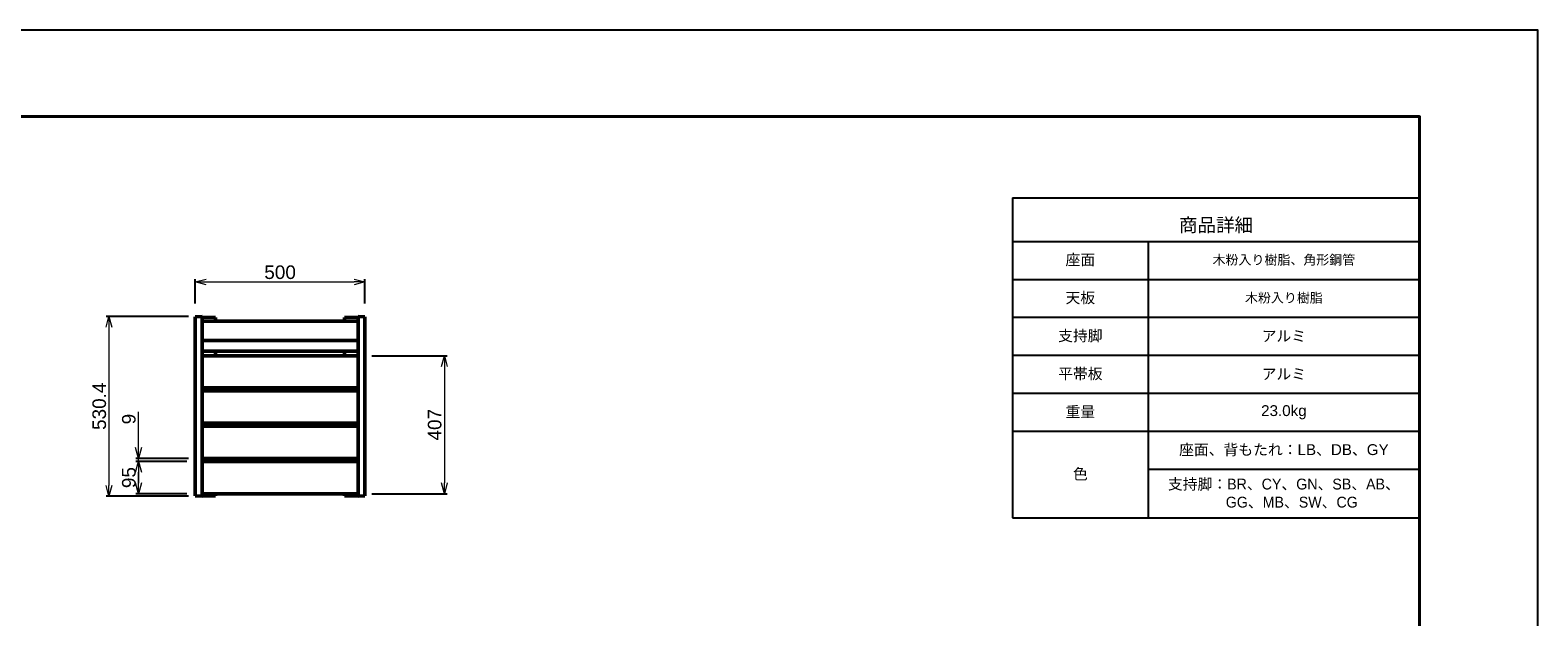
# Model space of a CAD drawing. Header units: millimetres. Extents: x 5514 to 12234, y -691 to 4061.
# Tile 8 of 8: x 7789 to 12234, y 2330 to 4061. Entities that reach past the tile are written whole.
import ezdxf

# ---------------------------------------------------------------- set-up
doc = ezdxf.new("R2010")
doc.units = ezdxf.units.MM
doc.layers.get('Defpoints').update_dxf_attribs({"color": 2})
doc.layers.add('MD_可視_0', color=7, linetype='Continuous', lineweight=50)
doc.layers.add('寸法', color=7, linetype='Continuous', lineweight=13)
doc.layers.add('図枠', color=7, linetype='Continuous')
doc.styles.get("Standard").update_dxf_attribs({"font": 'arial.ttf'})
doc.dimstyles.new('寸法', dxfattribs={"dimtxt": 2.5, "dimasz": 2, "dimexe": 0.5, "dimexo": 2.5, "dimgap": 0.5, "dimtad": 1, "dimdec": 1, "dimdsep": 46, "dimtxsty": 'Standard', "dimblk": 'OPEN30', "dimcen": 2.5, "dimclrd": 256, "dimclrt": 256, "dimadec": 0, "dimazin": 0, "dimtfac": 1, "dimtdec": 1, "dimtmove": 0, "dimatfit": 0, "dimldrblk": 'OPEN30', "dimfxl": 1, "dimlwd": -1, "dimarcsym": 0})

# ---------------------------------------------------------------- blocks, each defined once
blk = doc.blocks.new('CustomObjectsInViewport8_0')
at = {"layer": 'MD_可視_0'}
for p, q in [((8276, 3215.1), (8296, 3216.6)), ((8276, 3208.2), (8276, 3215.1)), ((8276, 3208.2), (8276, 3179.9)), ((8296, 3216.6), (8296, 3209.7)), ((8336, 3213.1), (8296, 3214.8)), ((8296, 3209.7), (8296, 3180.1)), ((8756, 3202.6), (8296, 3202.6)), ((8334.1, 3202.6), (8336, 3202.6)), ((8336, 3202.6), (8336, 3213.1)), ((8336, 3202.6), (8336, 3202.6)), ((8716, 3213.1), (8756, 3214.8)), ((8716, 3202.6), (8716, 3213.1)), ((8716, 3202.6), (8716, 3202.6)), ((8717.8, 3202.6), (8716, 3202.6)), ((8756, 3216.6), (8756, 3209.7)), ((8756, 3216.6), (8776, 3215.1)), ((8756, 3209.7), (8756, 3180.1)), ((8776, 3208.2), (8776, 3215.1)), ((8776, 3208.2), (8776, 3179.9)), ((8276, 3167.3), (8276, 3179.9)), ((8276, 3167.3), (8276, 3082.4)), ((8296, 3166.6), (8296, 3180.1)), ((8296, 3166.6), (8296, 3081.7)), ((8756, 3166.6), (8756, 3180.1)), ((8756, 3166.6), (8756, 3081.7)), ((8776, 3167.3), (8776, 3179.9)), ((8776, 3167.3), (8776, 3082.4)), ((8296, 3145.7), (8756, 3145.7)), ((8296, 3113.6), (8756, 3113.6)), ((8336, 3111.3), (8336, 3113.6)), ((8336, 3100.7), (8336, 3111.3)), ((8716, 3111.3), (8716, 3113.6)), ((8716, 3100.7), (8716, 3111.3)), ((8276, 3082.4), (8276, 3072.9)), ((8276, 3072.9), (8276, 2697.7)), ((8756, 3100.7), (8296, 3100.7)), ((8296, 3081.7), (8296, 3072.9)), ((8296, 3072.9), (8296, 2696.3)), ((8756, 3081.7), (8756, 3072.9)), ((8756, 3072.9), (8756, 2696.3)), ((8776, 3082.4), (8776, 3072.9)), ((8776, 3072.9), (8776, 2697.7)), ((8296, 3005.7), (8756, 3005.7)), ((8756, 2996.7), (8296, 2996.7)), ((8336, 2996.7), (8336, 3005.7)), ((8716, 2996.7), (8716, 3005.7)), ((8296, 2901.7), (8756, 2901.7)), ((8756, 2892.7), (8296, 2892.7)), ((8336, 2892.7), (8336, 2901.7)), ((8716, 2892.7), (8716, 2901.7)), ((8296, 2797.7), (8756, 2797.7)), ((8756, 2788.7), (8296, 2788.7)), ((8336, 2788.7), (8336, 2797.7)), ((8716, 2788.7), (8716, 2797.7)), ((8276, 2687.7), (8276, 2697.7)), ((8276, 2687.7), (8296, 2686.3)), ((8296, 2696.3), (8296, 2686.3)), ((8296, 2693.7), (8756, 2693.7)), ((8296, 2686.3), (8336, 2687.7)), ((8336, 2693.7), (8336, 2687.7)), ((8716, 2693.7), (8716, 2687.7)), ((8756, 2686.3), (8716, 2687.7)), ((8756, 2696.3), (8756, 2686.3)), ((8776, 2687.7), (8756, 2686.3)), ((8776, 2687.7), (8776, 2697.7))]:
    blk.add_line(p, q, dxfattribs=at)
blk = doc.blocks.new('*T31')
at = {"layer": '図枠', "color": 255, "linetype": 'ByBlock', "lineweight": -2, "transparency": 16777216}
for p, q in [((0, 0), (1200, 0)), ((0, 0), (0, -128)), ((1200, 0), (1200, -128))]:
    blk.add_line(p, q, dxfattribs=at)
at = {"layer": '図枠', "color": 0, "linetype": 'ByBlock', "lineweight": -2, "transparency": 16777216}
for p, q in [((0, -128), (1200, -128)), ((0, -128), (0, -943.3)), ((400, -128), (400, -943.3)), ((1200, -128), (1200, -943.3)), ((0, -240), (1200, -240)), ((0, -352), (1200, -352)), ((0, -464), (1200, -464)), ((0, -576), (1200, -576)), ((0, -688), (1200, -688)), ((400, -800), (1200, -800)), ((0, -943.3), (1200, -943.3))]:
    blk.add_line(p, q, dxfattribs=at)
at = {"layer": '図枠', "color": 0, "transparency": 16777216}
for s, insert, char_height, width, attachment_point in [('{\\fMS PGothic|b0|i0|c128|p50;商品詳細}', (600, -104), 40, 1152, 8), ('{\\fMS PGothic|b0|i0|c128|p50;座面}', (200, -184), 32, 352, 5), ('{\\fMS PGothic|b0|i0|c128|p50;\\H0.875x;\\C256;木粉入り樹脂、角形鋼管}', (800, -184), 32, 752, 5), ('{\\fMS PGothic|b0|i0|c128|p50;天板}', (200, -296), 32, 352, 5), ('{\\fMS PGothic|b0|i0|c128|p50;\\H0.875x;\\C256;木粉入り樹脂}', (800, -296), 32, 752, 5), ('{\\fMS PGothic|b0|i0|c128|p50;支持脚}', (200, -408), 32, 352, 5), ('{\\fMS PGothic|b0|i0|c128|p50;アルミ}', (800, -408), 32, 752, 5), ('{\\fMS PGothic|b0|i0|c128|p50;平帯板}', (200, -520), 32, 352, 5), ('{\\fMS PGothic|b0|i0|c128|p50;アルミ}', (800, -520), 32, 752, 5), ('{\\fMS PGothic|b0|i0|c128|p50;重量}', (200, -632), 32, 352, 5), ('23.0kg', (800, -632), 32, 752, 5), ('{\\fMS PGothic|b0|i0|c128|p50;座面、背もたれ：}LB{\\fMS PGothic|b0|i0|c128|p50;、}DB{\\fMS PGothic|b0|i0|c128|p50;、}GY', (800, -744), 32, 752, 5), ('{\\fMS PGothic|b0|i0|c128|p50;色}', (200, -815.7), 32, 352, 5), ('{\\fMS PGothic|b0|i0|c128|p50;支持脚：BR、CY、GN、SB、AB、\\P    GG、MB、SW、CG}', (800, -871.7), 32, 752, 5)]:
    blk.add_mtext(s, dxfattribs=dict(at, insert=insert, char_height=char_height, width=width, attachment_point=attachment_point))
blk = doc.blocks.new('_Open30')
at = {"color": 0, "linetype": 'ByBlock', "lineweight": -2}
for p, q in [((-1, 0.27), (0, 0)), ((0, 0), (-1, -0.27)), ((0, 0), (-1, 0))]:
    blk.add_line(p, q, dxfattribs=at)
blk = doc.blocks.new('*D24')
at = {"layer": 'Defpoints', "color": 0, "transparency": 16777216}
for p in [(8776, 3318.2), (8276, 3215.1), (8776, 3215.1)]:
    blk.add_point(p, dxfattribs=at)
at = {"layer": '寸法', "color": 0, "lineweight": -2, "transparency": 16777216}
for p, q in [((8276, 3255.1), (8276, 3326.2)), ((8776, 3255.1), (8776, 3326.2))]:
    blk.add_line(p, q, dxfattribs=at)
at = {"layer": '寸法', "transparency": 16777216}
blk.add_line((8308, 3318.2), (8744, 3318.2), dxfattribs=at)
at = {"layer": '寸法', "transparency": 16777216, "xscale": 32, "yscale": 32, "zscale": 32, "rotation": 180}
blk.add_blockref('_Open30', (8276, 3318.2), dxfattribs=at)
at = {"layer": '寸法', "transparency": 16777216, "xscale": 32, "yscale": 32, "zscale": 32}
blk.add_blockref('_Open30', (8776, 3318.2), dxfattribs=at)
at = {"layer": '寸法', "transparency": 16777216, "insert": (8526, 3346.6), "char_height": 40, "attachment_point": 5}
blk.add_mtext('500', dxfattribs=at)
blk = doc.blocks.new('*D25')
at = {"layer": 'Defpoints', "color": 0, "transparency": 16777216}
for p in [(8108.7, 2797.7), (8291, 2788.7), (8296, 2797.7)]:
    blk.add_point(p, dxfattribs=at)
at = {"layer": '寸法', "transparency": 16777216}
for p, q in [((8108.7, 2829.7), (8108.7, 2934.7)), ((8108.7, 2788.7), (8108.7, 2797.7)), ((8108.7, 2756.7), (8108.7, 2724.7))]:
    blk.add_line(p, q, dxfattribs=at)
at = {"layer": '寸法', "color": 0, "lineweight": -2, "transparency": 16777216}
for p, q in [((8256, 2797.7), (8100.7, 2797.7)), ((8251, 2788.7), (8100.7, 2788.7))]:
    blk.add_line(p, q, dxfattribs=at)
at = {"layer": '寸法', "transparency": 16777216, "xscale": 32, "yscale": 32, "zscale": 32}
for p, rotation in [((8108.7, 2797.7), 270), ((8108.7, 2788.7), 90)]:
    blk.add_blockref('_Open30', p, dxfattribs=dict(at, rotation=rotation))
at = {"layer": '寸法', "transparency": 16777216, "insert": (8080.3, 2913.6), "char_height": 40, "attachment_point": 5, "rotation": 90}
blk.add_mtext('9', dxfattribs=at)
blk = doc.blocks.new('*D26')
at = {"layer": 'Defpoints', "color": 0, "transparency": 16777216}
for p in [(8108.7, 2788.7), (8291, 2788.7), (8291, 2693.7)]:
    blk.add_point(p, dxfattribs=at)
at = {"layer": '寸法', "color": 0, "lineweight": -2, "transparency": 16777216}
for p, q in [((8251, 2788.7), (8100.7, 2788.7)), ((8251, 2693.7), (8100.7, 2693.7))]:
    blk.add_line(p, q, dxfattribs=at)
at = {"layer": '寸法', "transparency": 16777216}
blk.add_line((8108.7, 2725.7), (8108.7, 2756.7), dxfattribs=at)
at = {"layer": '寸法', "transparency": 16777216, "xscale": 32, "yscale": 32, "zscale": 32}
for p, rotation in [((8108.7, 2788.7), 90), ((8108.7, 2693.7), 270)]:
    blk.add_blockref('_Open30', p, dxfattribs=dict(at, rotation=rotation))
at = {"layer": '寸法', "transparency": 16777216, "insert": (8080.3, 2741.2), "char_height": 40, "attachment_point": 5, "rotation": 90}
blk.add_mtext('95', dxfattribs=at)
blk = doc.blocks.new('*D27')
at = {"layer": 'Defpoints', "color": 0, "transparency": 16777216}
for p in [(8296, 3216.6), (8021.5, 2686.3), (8296, 2686.3)]:
    blk.add_point(p, dxfattribs=at)
at = {"layer": '寸法', "color": 0, "lineweight": -2, "transparency": 16777216}
for p, q in [((8256, 3216.6), (8013.5, 3216.6)), ((8256, 2686.3), (8013.5, 2686.3))]:
    blk.add_line(p, q, dxfattribs=at)
at = {"layer": '寸法', "transparency": 16777216}
blk.add_line((8021.5, 3184.6), (8021.5, 2718.3), dxfattribs=at)
at = {"layer": '寸法', "transparency": 16777216, "xscale": 32, "yscale": 32, "zscale": 32}
for p, rotation in [((8021.5, 3216.6), 90), ((8021.5, 2686.3), 270)]:
    blk.add_blockref('_Open30', p, dxfattribs=dict(at, rotation=rotation))
at = {"layer": '寸法', "transparency": 16777216, "insert": (7993.1, 2951.5), "char_height": 40, "attachment_point": 5, "rotation": 90}
blk.add_mtext('530.4', dxfattribs=at)
blk = doc.blocks.new('*D29')
at = {"layer": 'Defpoints', "color": 0, "transparency": 16777216}
for p in [(8756, 3100.7), (8756, 2693.7), (9010.2, 2693.7)]:
    blk.add_point(p, dxfattribs=at)
at = {"layer": '寸法', "color": 0, "lineweight": -2, "transparency": 16777216}
for p, q in [((8796, 3100.7), (9018.2, 3100.7)), ((8796, 2693.7), (9018.2, 2693.7))]:
    blk.add_line(p, q, dxfattribs=at)
at = {"layer": '寸法', "transparency": 16777216}
blk.add_line((9010.2, 3068.7), (9010.2, 2725.7), dxfattribs=at)
at = {"layer": '寸法', "transparency": 16777216, "xscale": 32, "yscale": 32, "zscale": 32}
for p, rotation in [((9010.2, 3100.7), 90), ((9010.2, 2693.7), 270)]:
    blk.add_blockref('_Open30', p, dxfattribs=dict(at, rotation=rotation))
at = {"layer": '寸法', "transparency": 16777216, "insert": (8981.8, 2897.2), "char_height": 40, "attachment_point": 5, "rotation": 90}
blk.add_mtext('407', dxfattribs=at)

msp = doc.modelspace()

# ---------------------------------------------------------------- linework, layer by layer
at = {"layer": 'Defpoints'}
msp.add_lwpolyline([(5513.73, -691.13), (12233.73, -691.13), (12233.73, 4060.87), (5513.73, 4060.87)], close=True, dxfattribs=at)
at = {"layer": '図枠', "lineweight": 20, "ltscale": 200}
msp.add_line((11885.08, 3805.87), (11885.08, 39.66), dxfattribs=at)
at = {"layer": '図枠', "lineweight": 40}
msp.add_lwpolyline([(5862.38, 3805.87), (11885.08, 3805.87), (11885.08, -436.13), (5862.38, -436.13)], close=True, dxfattribs=at)

# ---------------------------------------------------------------- block references
for name, p in [('*T31', (10685.08, 3565.87)), ('CustomObjectsInViewport8_0', (0, 0))]:
    msp.add_blockref(name, p)

# ---------------------------------------------------------------- dimensions: what is measured, and where the dimension line sits
at = {"layer": '寸法'}
dim = msp.add_linear_dim(base=(8775.98, 3318.2), p1=(8275.98, 3215.1), p2=(8775.98, 3215.1), dimstyle='寸法', override={"dimscale": 16, "dimlfac": 1, "dimtmove": 1}, dxfattribs=at)
dim.commit()
dim.dimension.update_dxf_attribs({"geometry": '*D24', "text_midpoint": (8525.98, 3346.62)})
for base, p1, p2, picture, middle in [((8021.53, 2686.28), (8295.98, 3216.65), (8295.98, 2686.28), '*D27', (7993.1, 2951.46)), ((9010.18, 2693.68), (8755.98, 3100.68), (8755.98, 2693.68), '*D29', (8981.75, 2897.18)), ((8108.72, 2788.68), (8290.98, 2693.68), (8290.98, 2788.68), '*D26', (8080.3, 2741.18))]:
    dim = msp.add_linear_dim(base=base, p1=p1, p2=p2, angle=90, dimstyle='寸法', override={"dimscale": 16, "dimlfac": 1}, dxfattribs=at)
    dim.commit()
    dim.dimension.update_dxf_attribs({"geometry": picture, "text_midpoint": middle})
dim = msp.add_linear_dim(base=(8108.72, 2797.68), p1=(8290.98, 2788.68), p2=(8295.98, 2797.68), angle=90, dimstyle='寸法', override={"dimscale": 16, "dimlfac": 1}, dxfattribs=at)
dim.commit()
dim.dimension.update_dxf_attribs({"geometry": '*D25', "text_midpoint": (8108.72, 2913.59), "dimtype": 160})

doc.saveas('drawing.dxf')
